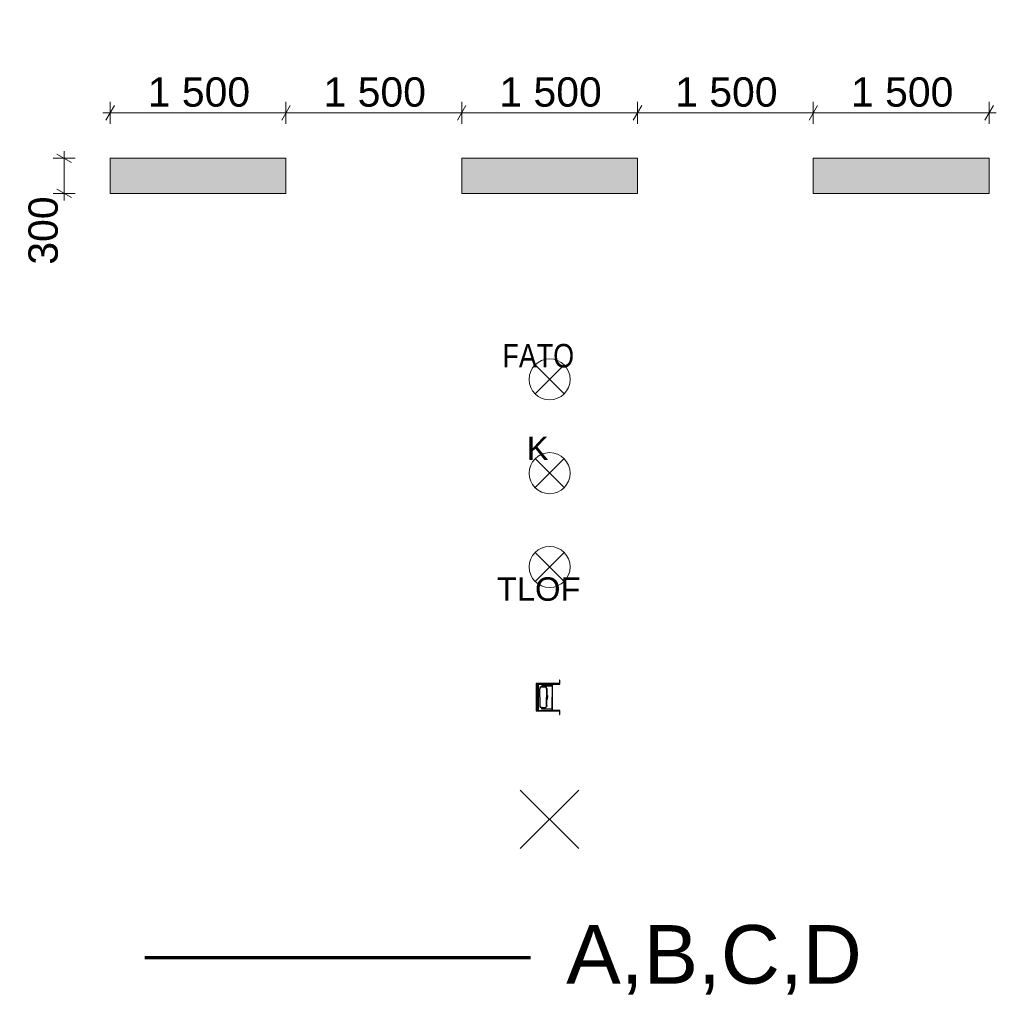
# Model space of a CAD drawing. Header units: metres. Extents: x -1013 to 1493497, y -5789518 to 1032.
# Tile 1 of 73: x 1492333.14 to 1492341.47, y -5789517.88 to -5789509.48. Entities that reach past the tile are written whole.
import ezdxf

# ---------------------------------------------------------------- set-up
doc = ezdxf.new("R2010")
doc.units = ezdxf.units.M
doc.header["$MEASUREMENT"] = 0
doc.layers.add('710-L Legendy opisy', color=7, linetype='Continuous')
for name, color, linetype, lineweight in [('710-L Legendy opisy1', 7, 'Continuous', 13), ('710-L Legendy opisy85', 1, 'Continuous', 25), ('710-L Legendy opisy9', 142, 'Continuous', 70), ('710-L Legendy opisy91', 255, 'Continuous', 13)]:
    doc.layers.add(name, color=color, linetype=linetype, lineweight=lineweight)
doc.styles.add('STYL_AUTOMATYCZNY_1', font='arial.ttf')
doc.styles.add('STYL_AUTOMATYCZNY_2', font='arial.ttf')
doc.styles.add('STYL_AUTOMATYCZNY_3', font='ARIALN.TTF')
doc.linetypes.add('Linia z krzyżyków', pattern='A,0,[1,88_A.L.03 Sytuacja 1_1001.Shx,S=0.015873,R=0,X=0,Y=0],-2,0', length=2)
doc.dimstyles.new('STYL_AUTOMATYCZNY__6', dxfattribs={"dimtxt": 0.25, "dimasz": 0.095, "dimexe": 0.18, "dimexo": 0.3, "dimgap": 0, "dimtad": 1, "dimtih": 1, "dimtoh": 1, "dimdec": 0, "dimlfac": 1000, "dimzin": 0, "dimdsep": 46, "dimtxsty": 'STYL_AUTOMATYCZNY_2', "dimblk": 'ARROWHEAD_2', "dimblk1": 'ARROWHEAD_2', "dimblk2": 'ARROWHEAD_2', "dimcen": 0.09, "dimclrd": 7, "dimclre": 7, "dimclrt": 7, "dimadec": 0, "dimazin": 0, "dimtfac": 1, "dimtdec": 4, "dimtmove": 0, "dimatfit": 3, "dimfxl": 1, "dimtolj": 1, "dimtzin": 0, "dimarcsym": 0})
doc.dimstyles.new('STYL_AUTOMATYCZNY__7', dxfattribs={"dimtxt": 0.25, "dimasz": 0.095, "dimexe": 0.18, "dimexo": 0.3, "dimgap": 0, "dimtad": 1, "dimdec": 0, "dimlfac": 1000, "dimzin": 0, "dimdsep": 46, "dimtxsty": 'STYL_AUTOMATYCZNY_2', "dimblk": 'ARROWHEAD_2', "dimblk1": 'ARROWHEAD_2', "dimblk2": 'ARROWHEAD_2', "dimcen": 0.09, "dimclrd": 7, "dimclre": 7, "dimclrt": 7, "dimadec": 0, "dimazin": 0, "dimtfac": 1, "dimtdec": 4, "dimtmove": 0, "dimatfit": 3, "dimfxl": 1, "dimtolj": 1, "dimtzin": 0, "dimarcsym": 0})

# ---------------------------------------------------------------- blocks, each defined once
blk = doc.blocks.new('*D73', base_point=(1492297.7353, -5789497.5))
at = {"layer": '710-L Legendy opisy1', "color": 7, "linetype": 'Continuous', "lineweight": 13}
for p, q in [((1492333.9097, -5789510.3673), (1492333.9097, -5789510.1798)), ((1492335.4097, -5789510.3673), (1492335.4097, -5789510.1798)), ((1492333.8486, -5789510.2735), (1492333.9097, -5789510.2735)), ((1492333.9458, -5789510.211), (1492333.8736, -5789510.336)), ((1492333.9097, -5789510.2735), (1492335.4097, -5789510.2735)), ((1492335.4458, -5789510.211), (1492335.3736, -5789510.336))]:
    blk.add_line(p, q, dxfattribs=at)
at = {"layer": '710-L Legendy opisy1', "color": 7, "lineweight": 13, "insert": (1492334.2307, -5789510.2235), "char_height": 0.25, "attachment_point": 7, "style": 'STYL_AUTOMATYCZNY_2'}
blk.add_mtext('\\A1;{\\pql;\\fArial|b0|i0|c238|p0;\\W1.000000;1\xa0500}', dxfattribs=at)
blk = doc.blocks.new('ARROWHEAD_2')
at = {"color": 0, "linetype": 'Continuous', "lineweight": 0}
for p, q in [((0, 0), (-1, 0)), ((-0.378, -0.655), (0.378, 0.655))]:
    blk.add_line(p, q, dxfattribs=at)
blk = doc.blocks.new('*D74', base_point=(1492297.7353, -5789497.5))
at = {"layer": '710-L Legendy opisy1', "color": 7, "linetype": 'Continuous', "lineweight": 13}
for p, q in [((1492335.4097, -5789510.3673), (1492335.4097, -5789510.1798)), ((1492336.9097, -5789510.3673), (1492336.9097, -5789510.1798)), ((1492335.4458, -5789510.211), (1492335.3736, -5789510.336)), ((1492335.4097, -5789510.2735), (1492336.9097, -5789510.2735)), ((1492336.9458, -5789510.211), (1492336.8736, -5789510.336))]:
    blk.add_line(p, q, dxfattribs=at)
at = {"layer": '710-L Legendy opisy1', "color": 7, "lineweight": 13, "insert": (1492335.7307, -5789510.2235), "char_height": 0.25, "attachment_point": 7, "style": 'STYL_AUTOMATYCZNY_2'}
blk.add_mtext('\\A1;{\\pql;\\fArial|b0|i0|c238|p0;\\W1.000000;1\xa0500}', dxfattribs=at)
blk = doc.blocks.new('*D75', base_point=(1492297.7353, -5789497.5))
at = {"layer": '710-L Legendy opisy1', "color": 7, "linetype": 'Continuous', "lineweight": 13}
for p, q in [((1492336.9097, -5789510.3673), (1492336.9097, -5789510.1798)), ((1492338.4097, -5789510.3673), (1492338.4097, -5789510.1798)), ((1492336.9458, -5789510.211), (1492336.8736, -5789510.336)), ((1492336.9097, -5789510.2735), (1492338.4097, -5789510.2735)), ((1492338.4458, -5789510.211), (1492338.3736, -5789510.336))]:
    blk.add_line(p, q, dxfattribs=at)
at = {"layer": '710-L Legendy opisy1', "color": 7, "lineweight": 13, "insert": (1492337.2307, -5789510.2235), "char_height": 0.25, "attachment_point": 7, "style": 'STYL_AUTOMATYCZNY_2'}
blk.add_mtext('\\A1;{\\pql;\\fArial|b0|i0|c238|p0;\\W1.000000;1\xa0500}', dxfattribs=at)
blk = doc.blocks.new('*D76', base_point=(1492297.7353, -5789497.5))
at = {"layer": '710-L Legendy opisy1', "color": 7, "linetype": 'Continuous', "lineweight": 13}
for p, q in [((1492338.4097, -5789510.3673), (1492338.4097, -5789510.1798)), ((1492339.9097, -5789510.3673), (1492339.9097, -5789510.1798)), ((1492338.4458, -5789510.211), (1492338.3736, -5789510.336)), ((1492338.4097, -5789510.2735), (1492339.9097, -5789510.2735)), ((1492339.9458, -5789510.211), (1492339.8736, -5789510.336))]:
    blk.add_line(p, q, dxfattribs=at)
at = {"layer": '710-L Legendy opisy1', "color": 7, "lineweight": 13, "insert": (1492338.7307, -5789510.2235), "char_height": 0.25, "attachment_point": 7, "style": 'STYL_AUTOMATYCZNY_2'}
blk.add_mtext('\\A1;{\\pql;\\fArial|b0|i0|c238|p0;\\W1.000000;1\xa0500}', dxfattribs=at)
blk = doc.blocks.new('*D77', base_point=(1492297.7353, -5789497.5))
at = {"layer": '710-L Legendy opisy1', "color": 7, "linetype": 'Continuous', "lineweight": 13}
for p, q in [((1492339.9097, -5789510.3673), (1492339.9097, -5789510.1798)), ((1492341.4097, -5789510.3673), (1492341.4097, -5789510.1798)), ((1492339.9458, -5789510.211), (1492339.8736, -5789510.336)), ((1492339.9097, -5789510.2735), (1492341.4097, -5789510.2735)), ((1492341.3736, -5789510.336), (1492341.4458, -5789510.211)), ((1492341.4097, -5789510.2735), (1492341.4708, -5789510.2735))]:
    blk.add_line(p, q, dxfattribs=at)
at = {"layer": '710-L Legendy opisy1', "color": 7, "lineweight": 13, "insert": (1492340.2307, -5789510.2235), "char_height": 0.25, "attachment_point": 7, "style": 'STYL_AUTOMATYCZNY_2'}
blk.add_mtext('\\A1;{\\pql;\\fArial|b0|i0|c238|p0;\\W1.000000;1\xa0500}', dxfattribs=at)
blk = doc.blocks.new('*D78', base_point=(1492297.7353, -5789497.5))
at = {"layer": '710-L Legendy opisy1', "color": 7, "linetype": 'Continuous', "lineweight": 13}
for p, q in [((1492333.5164, -5789510.6605), (1492333.5164, -5789510.5994)), ((1492333.6102, -5789510.6605), (1492333.4227, -5789510.6605)), ((1492333.5789, -5789510.6966), (1492333.4539, -5789510.6244)), ((1492333.5164, -5789510.9605), (1492333.5164, -5789510.6605)), ((1492333.4539, -5789510.9244), (1492333.5789, -5789510.9966)), ((1492333.6102, -5789510.9605), (1492333.4227, -5789510.9605)), ((1492333.5164, -5789511.0216), (1492333.5164, -5789510.9605))]:
    blk.add_line(p, q, dxfattribs=at)
at = {"layer": '710-L Legendy opisy1', "color": 7, "lineweight": 13, "insert": (1492333.4664, -5789511.5687), "char_height": 0.25, "attachment_point": 7, "rotation": 90, "style": 'STYL_AUTOMATYCZNY_2'}
blk.add_mtext('\\A1;{\\pql;\\fArial|b0|i0|c238|p0;\\W1.000000;300}', dxfattribs=at)

msp = doc.modelspace()

# ---------------------------------------------------------------- hatches: boundary and pattern name
at = {"layer": '710-L Legendy opisy91', "linetype": 'Continuous', "lineweight": 13}
for points in [[(1492335.4097, -5789510.6605), (1492333.9097, -5789510.6605), (1492333.9097, -5789510.9605), (1492335.4097, -5789510.9605)], [(1492338.4097, -5789510.6605), (1492336.9097, -5789510.6605), (1492336.9097, -5789510.9605), (1492338.4097, -5789510.9605)], [(1492341.4097, -5789510.6605), (1492339.9097, -5789510.6605), (1492339.9097, -5789510.9605), (1492341.4097, -5789510.9605)]]:
    msp.add_hatch(color=255, dxfattribs=at).paths.add_polyline_path(points)

# ---------------------------------------------------------------- linework, layer by layer
at = {"layer": '710-L Legendy opisy1', "color": 7, "linetype": 'Continuous', "lineweight": 13}
for p, q in [((1492337.7835, -5789512.6715), (1492337.536, -5789512.424)), ((1492337.536, -5789512.6715), (1492337.7835, -5789512.424)), ((1492337.7835, -5789513.4715), (1492337.536, -5789513.224)), ((1492337.536, -5789513.4715), (1492337.7835, -5789513.224)), ((1492337.7835, -5789514.024), (1492337.536, -5789514.2715)), ((1492337.536, -5789514.024), (1492337.7835, -5789514.2715))]:
    msp.add_line(p, q, dxfattribs=at)
at = {"layer": '710-L Legendy opisy1', "color": 7, "linetype": 'Continuous', "lineweight": 13, "flags": 128}
for points in [[(1492335.4097, -5789510.6605), (1492333.9097, -5789510.6605), (1492333.9097, -5789510.9605), (1492335.4097, -5789510.9605)], [(1492338.4097, -5789510.6605), (1492336.9097, -5789510.6605), (1492336.9097, -5789510.9605), (1492338.4097, -5789510.9605)], [(1492341.4097, -5789510.6605), (1492339.9097, -5789510.6605), (1492339.9097, -5789510.9605), (1492341.4097, -5789510.9605)]]:
    msp.add_lwpolyline(points, close=True, dxfattribs=at)
for points in [[(1492337.6597, -5789512.3728, -1), (1492337.6597, -5789512.7228, -1)], [(1492337.6597, -5789513.1728, -1), (1492337.6597, -5789513.5228, -1)], [(1492337.6597, -5789514.3228, 1), (1492337.6597, -5789513.9728, 1)]]:
    msp.add_lwpolyline(points, format="xyb", close=True, dxfattribs=at)
at = {"layer": '710-L Legendy opisy85', "color": 1, "linetype": 'Continuous', "lineweight": 25}
for p, q in [((1492337.5439, -5789515.144), (1492337.5439, -5789515.376)), ((1492337.6842, -5789515.144), (1492337.5439, -5789515.144)), ((1492337.5541, -5789515.376), (1492337.5541, -5789515.144)), ((1492337.5642, -5789515.376), (1492337.5642, -5789515.144)), ((1492337.5642, -5789515.1481), (1492337.6806, -5789515.1481)), ((1492337.6806, -5789515.1481), (1492337.6806, -5789515.1584)), ((1492337.6842, -5789515.376), (1492337.6842, -5789515.144)), ((1492337.6842, -5789515.144), (1492337.6842, -5789515.147)), ((1492337.7426, -5789515.144), (1492337.6842, -5789515.144)), ((1492337.6842, -5789515.147), (1492337.7456, -5789515.147)), ((1492337.7456, -5789515.1135), (1492337.7426, -5789515.1135)), ((1492337.7426, -5789515.1135), (1492337.7426, -5789515.144)), ((1492337.7456, -5789515.147), (1492337.7456, -5789515.1135)), ((1492337.5754, -5789515.26), (1492337.5754, -5789515.1873)), ((1492337.5773, -5789515.26), (1492337.5773, -5789515.1873)), ((1492337.6189, -5789515.1625), (1492337.5923, -5789515.1625)), ((1492337.5923, -5789515.1625), (1492337.5923, -5789515.1704)), ((1492337.5923, -5789515.1704), (1492337.6189, -5789515.1704)), ((1492337.5923, -5789515.1723), (1492337.6189, -5789515.1723)), ((1492337.6842, -5789515.1584), (1492337.5936, -5789515.1584)), ((1492337.5936, -5789515.1584), (1492337.5936, -5789515.1617)), ((1492337.5936, -5789515.1617), (1492337.6806, -5789515.1617)), ((1492337.6189, -5789515.1704), (1492337.6189, -5789515.1625)), ((1492337.6339, -5789515.1873), (1492337.6339, -5789515.26)), ((1492337.6358, -5789515.1873), (1492337.6358, -5789515.2415)), ((1492337.6806, -5789515.1617), (1492337.6806, -5789515.26)), ((1492337.5754, -5789515.26), (1492337.5754, -5789515.3327)), ((1492337.5773, -5789515.26), (1492337.5773, -5789515.3327)), ((1492337.6339, -5789515.3327), (1492337.6339, -5789515.26)), ((1492337.6358, -5789515.3327), (1492337.6358, -5789515.2784)), ((1492337.6381, -5789515.2439), (1492337.6381, -5789515.2439)), ((1492337.6381, -5789515.2439), (1492337.6428, -5789515.2439)), ((1492337.6381, -5789515.2761), (1492337.6381, -5789515.2761)), ((1492337.6381, -5789515.2761), (1492337.6428, -5789515.2761)), ((1492337.6428, -5789515.2439), (1492337.6428, -5789515.26)), ((1492337.6428, -5789515.2761), (1492337.6428, -5789515.26)), ((1492337.6806, -5789515.3583), (1492337.6806, -5789515.26)), ((1492337.5439, -5789515.376), (1492337.6842, -5789515.376)), ((1492337.5642, -5789515.3718), (1492337.6806, -5789515.3718)), ((1492337.5923, -5789515.3477), (1492337.6189, -5789515.3477)), ((1492337.5923, -5789515.3496), (1492337.6189, -5789515.3496)), ((1492337.5923, -5789515.3575), (1492337.5923, -5789515.3496)), ((1492337.6189, -5789515.3575), (1492337.5923, -5789515.3575)), ((1492337.5936, -5789515.3616), (1492337.5936, -5789515.3583)), ((1492337.5936, -5789515.3583), (1492337.6806, -5789515.3583)), ((1492337.6842, -5789515.3616), (1492337.5936, -5789515.3616)), ((1492337.6189, -5789515.3496), (1492337.6189, -5789515.3575)), ((1492337.6806, -5789515.3718), (1492337.6806, -5789515.3616)), ((1492337.7456, -5789515.373), (1492337.6842, -5789515.373)), ((1492337.6842, -5789515.373), (1492337.6842, -5789515.376)), ((1492337.6842, -5789515.376), (1492337.7426, -5789515.376)), ((1492337.7426, -5789515.376), (1492337.7426, -5789515.4065)), ((1492337.7456, -5789515.4065), (1492337.7456, -5789515.373)), ((1492337.7426, -5789515.4065), (1492337.7456, -5789515.4065)), ((1492337.4097, -5789516.0517), (1492337.9097, -5789516.5517)), ((1492337.9097, -5789516.0517), (1492337.4097, -5789516.5517))]:
    msp.add_line(p, q, dxfattribs=at)
for centre, radius, start, end in [((1492337.5923, -5789515.1873), 0.0169, 89.99996, 179.99996), ((1492337.5923, -5789515.1873), 0.015, 89.99996, 179.99996), ((1492337.6189, -5789515.1873), 0.0169, 0.00004, 90.00004), ((1492337.6189, -5789515.1873), 0.015, 0.00004, 90.00004), ((1492337.6381, -5789515.2415), 0.00234, 180.00004, 270.00004), ((1492337.6381, -5789515.2784), 0.00234, 89.99996, 179.99996), ((1492337.5923, -5789515.3327), 0.0169, 180.00004, 270.00004), ((1492337.5923, -5789515.3327), 0.015, 180.00004, 270.00004), ((1492337.6189, -5789515.3327), 0.015, 269.99996, 359.99996), ((1492337.6189, -5789515.3327), 0.0169, 269.99996, 359.99996)]:
    msp.add_arc(centre, radius, start, end, dxfattribs=at)
for p in [(1492337.5923, -5789515.1704), (1492337.5923, -5789515.1723), (1492337.6339, -5789515.1873), (1492337.6358, -5789515.1873), (1492337.5923, -5789515.3477), (1492337.5923, -5789515.3496), (1492337.6339, -5789515.3327), (1492337.6358, -5789515.3327)]:
    msp.add_point(p, dxfattribs=at)
at = {"layer": '710-L Legendy opisy9', "color": 142, "linetype": 'Linia z krzyżyków', "lineweight": 70}
msp.add_lwpolyline([(1492334.2065, -5789517.4808), (1492337.4964, -5789517.4808)], dxfattribs=at)

# ---------------------------------------------------------------- texts
at = {"layer": '710-L Legendy opisy1', "color": 7, "lineweight": 13, "char_height": 0.2}
for s, insert, attachment_point, style in [('\\A1;{\\pqr;\\fArial Narrow|b0|i0|c238|p0;\\W1.000000;FATO}', (1492337.8685, -5789512.3467), 6, 'STYL_AUTOMATYCZNY_3'), ('\\A1;{\\pqr;\\fArial|b0|i0|c238|p0;\\W1.000000;K}', (1492337.6512, -5789513.1364), 6, 'STYL_AUTOMATYCZNY_1'), ('\\A1;{\\pql;\\fArial|b0|i0|c238|p0;\\W1.000000;TLOF}', (1492337.2092, -5789514.338), 4, 'STYL_AUTOMATYCZNY_1')]:
    msp.add_mtext(s, dxfattribs=dict(at, insert=insert, attachment_point=attachment_point, style=style))
at = {"layer": '710-L Legendy opisy9', "color": 142, "linetype": 'Continuous', "lineweight": 70, "insert": (1492337.8009, -5789517.5008), "char_height": 0.5, "attachment_point": 4, "style": 'STYL_AUTOMATYCZNY_1'}
msp.add_mtext('\\A1;{\\pql;\\fArial|b0|i0|c238|p0;\\W1.000000;A,B,C,D}', dxfattribs=at)

# ---------------------------------------------------------------- dimensions: what is measured, and where the dimension line sits
at = {"layer": '710-L Legendy opisy', "color": 7, "linetype": 'Continuous', "lineweight": 13}
for base, p1, p2, picture, middle in [((1492335.4097, -5789510.2735), (1492333.9097, -5789510.6605), (1492335.4097, -5789510.6605), '*D73', (1492334.6596, -5789510.0985)), ((1492336.9097, -5789510.2735), (1492335.4097, -5789510.6605), (1492336.9097, -5789510.6605), '*D74', (1492336.1596, -5789510.0985)), ((1492338.4097, -5789510.2735), (1492336.9097, -5789510.6605), (1492338.4097, -5789510.6605), '*D75', (1492337.6596, -5789510.0985)), ((1492339.9097, -5789510.2735), (1492338.4097, -5789510.6605), (1492339.9097, -5789510.6605), '*D76', (1492339.1596, -5789510.0985)), ((1492341.4097, -5789510.2735), (1492339.9097, -5789510.6605), (1492341.4097, -5789510.6605), '*D77', (1492340.6596, -5789510.0985))]:
    dim = msp.add_linear_dim(base=base, p1=p1, p2=p2, dimstyle='STYL_AUTOMATYCZNY__6', dxfattribs=at)
    dim.commit()
    dim.dimension.update_dxf_attribs({"geometry": picture, "text_midpoint": middle, "dimtype": 160})
dim = msp.add_linear_dim(base=(1492333.5164, -5789510.6605), p1=(1492333.9097, -5789510.9605), p2=(1492333.9097, -5789510.6605), angle=90, dimstyle='STYL_AUTOMATYCZNY__7', dxfattribs=at)
dim.commit()
dim.dimension.update_dxf_attribs({"geometry": '*D78', "text_midpoint": (1492333.3414, -5789511.2833), "dimtype": 160, "text_rotation": 90})

doc.saveas('drawing.dxf')
